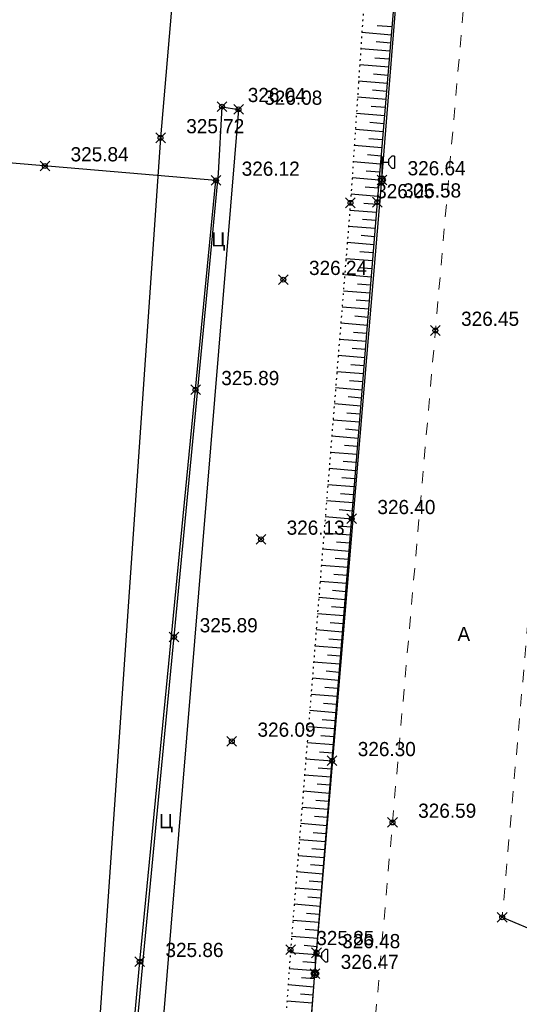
# Model space of a CAD drawing. Header units: metres. Extents: x 703769 to 722343, y 4313031 to 4317457.
# Tile 221 of 256: x 708181 to 708211, y 4314792 to 4314853. Entities that reach past the tile are written whole.
import ezdxf

# ---------------------------------------------------------------- set-up
doc = ezdxf.new("R2010")
doc.units = ezdxf.units.M
doc.header["$LTSCALE"] = 0.5
doc.header["$PDMODE"] = 35
doc.header["$PDSIZE"] = 0.3
for name, pattern in [('Auto_Street_NotBorder_Line_m1', [3, 1.5, -1.5]), ('ДОРОГИ_СТРОЯЩ', [9, 8, -1]), ('Контура низ откосов  Штриховая 0.1-0.5 - - - - - - -', [0.6, 0.1, -0.5])]:
    doc.linetypes.add(name, pattern=pattern)
for name, color, linetype in [('(004) Точки рельефа', 7, 'Continuous'), ('(016) Кабель', 1, 'Continuous'), ('(019) Связь', 3, 'ИК_КАБ_СВЯЗИ'), ('(022) Возд. Линии', 7, 'Continuous'), ('(025) Дорога', 7, 'Continuous'), ('(035) Откосы', 7, 'Continuous'), ('(040) Ограда', 7, 'Continuous')]:
    doc.layers.add(name, color=color, linetype=linetype)
doc.layers.add('AUTO#_ROADS_EXIST_L', color=7, linetype='Continuous', lineweight=15, true_color=0x000000)
doc.styles.add('BM-431', font='txt')
doc.styles.add('D-431', font='txt')
doc.styles.add('S', font='txtwr', dxfattribs={"oblique": 15})
doc.styles.get("Standard").update_dxf_attribs({"font": 'times.ttf'})
doc.linetypes.add('ИК_КАБ_СВЯЗИ', pattern='A,4,["o",Standard,S=0.5,R=0,X=0,Y=-0.125],4,-2', length=10)
doc.linetypes.add('ИК_Э_КАБ_НН', pattern='A,8,-2,["<",Standard,S=1,R=0,X=0,Y=-0.5],8,[">",Standard,S=1,R=0,X=-0.5,Y=-0.5],-2', length=20)
doc.linetypes.add('ОГРАДА_М_1М', pattern='A,2.5,["о",Standard,S=1,R=0,X=0,Y=-0.35],0.5,["0",Standard,S=0.5,R=0,X=-0.3,Y=-0.25],2.5', length=5.5)

# ---------------------------------------------------------------- blocks, each defined once
blk = doc.blocks.new('U1111')
for p, q in [((0.1, 0.45), (0.1, 2.95)), ((1.28934, 2.95), (0.85, 2.51066)), ((0.85, 2.51066), (0.85, 1.88934)), ((1.6, 2.95), (1.28934, 2.95)), ((1.6, 2.95), (1.6, 1.45)), ((0.1, 2.2), (0.85, 2.2)), ((0.85, 1.88934), (1.28934, 1.45)), ((1.28934, 1.45), (1.6, 1.45)), ((0, 0.05), (0.1, 0.05)), ((0, -0.05), (0, 0.05)), ((0.1, 0.05), (0.1, -0.05)), ((0.1, -0.05), (0, -0.05))]:
    blk.add_line(p, q)
blk.add_lwpolyline([(0.55, 0), (0.3, 0.433013), (-0.2, 0.433013), (-0.45, 0), (-0.2, -0.433013), (0.3, -0.433013)], close=True)
at = {"color": 4, "style": 'S', "oblique": 15}
blk.add_attdef('Z', (1.142936, -1.391276), '', height=2, dxfattribs=at)

msp = doc.modelspace()

# ---------------------------------------------------------------- linework, layer by layer
at = {"layer": '(016) Кабель', "linetype": 'ИК_Э_КАБ_НН', "elevation": 325.652, "flags": 128}
msp.add_lwpolyline([(708148.162, 4314184.928), (708151.497, 4314225.638), (708155.946, 4314277.346), (708160.092, 4314325.308), (708165.82, 4314399.254), (708169.045, 4314439.184), (708172.399, 4314480.837), (708175.762, 4314521.367), (708178.982, 4314558.811), (708182.201, 4314596.426), (708185.813, 4314637.091), (708189.128, 4314677.545), (708192.281, 4314716.43), (708195.859, 4314758.023), (708198.741, 4314794.021), (708202.87, 4314842.96), (708206.45, 4314887.572), (708209.623, 4314925.94), (708213.998, 4314964.466), (708217.888, 4315003.776), (708222.285, 4315053.198), (708227.646, 4315118.21), (708230.7, 4315153.26), (708233.599, 4315183.887), (708236.608, 4315219.867), (708239.917, 4315258.483), (708242.964, 4315292.096), (708245.88, 4315324.716), (708249.037, 4315363.449), (708251.639, 4315395.315), (708254.553, 4315428.663), (708258.525, 4315473.098), (708262.105, 4315516.97), (708265.007, 4315550.248), (708267.691, 4315583.251), (708270.438, 4315616.597), (708274.286, 4315657.842), (708277.622, 4315697.97), (708280.245, 4315726.073), (708282.134, 4315747.294), (708285.192, 4315782.765), (708287.519, 4315812.482), (708289.716, 4315837.095), (708292.577, 4315870.499), (708295.609, 4315906.644), (708298.169, 4315937.003), (708301.105, 4315969.327), (708303.908, 4316001.447), (708306.247, 4316027.782), (708309.271, 4316062.456), (708312.329, 4316097.927), (708314.656, 4316127.644), (708316.853, 4316152.257), (708319.714, 4316185.661), (708322.746, 4316221.806), (708325.306, 4316252.165), (708328.242, 4316284.489), (708331.045, 4316316.609), (708331.607, 4316322.941)], dxfattribs=at)
at = {"layer": '(019) Связь', "elevation": 324.516, "flags": 128}
msp.add_lwpolyline([(708317.145, 4316324.221), (708301.016, 4316142.912), (708256.741, 4315645.198), (708241.57, 4315465.518), (708189.214, 4314845.558), (708166.334, 4314514.295), (708160.318, 4314448.76), (708146.619, 4314291.453), (708137.034, 4314165.721), (708137.034, 4314165.721), (708137.034, 4314165.721), (708136.895, 4314100.448), (708136.888, 4314097.122)], dxfattribs=at)
at = {"layer": '(025) Дорога', "elevation": 325.745, "flags": 128}
msp.add_lwpolyline([(708193.008, 4314847.478), (708194.025, 4314847.311), (708178.741, 4314663.003), (708176.27, 4314663.341), (708178.346, 4314685.769), (708181.068, 4314716.83), (708184.673, 4314756.981), (708188.173, 4314795.283), (708192.787, 4314843.357), (708193.008, 4314847.478)], dxfattribs=at)
at = {"layer": '(025) Дорога', "linetype": 'ДОРОГИ_СТРОЯЩ', "elevation": 325.296, "flags": 128}
msp.add_lwpolyline([(708210.291, 4314797.492), (708214.658, 4314795.648), (708216.096, 4314795.244), (708249.48, 4314793.133), (708251.042, 4314795.729), (708251.616, 4314802.981), (708257.636, 4314802.411)], dxfattribs=at)
at = {"layer": '(035) Откосы'}
for p, q in [((708201.635, 4314852.069, 325.699), (708203.46, 4314851.916, 325.699)), ((708202.585, 4314852.49, 325.699), (708203.502, 4314852.413, 325.699)), ((708202.51, 4314851.495, 325.699), (708203.418, 4314851.418, 325.699)), ((708201.568, 4314851.073, 325.699), (708203.376, 4314850.921, 325.699)), ((708202.435, 4314850.499, 325.699), (708203.334, 4314850.424, 325.699)), ((708201.502, 4314850.077, 325.699), (708203.292, 4314849.926, 325.699)), ((708202.359, 4314849.504, 325.699), (708203.251, 4314849.429, 325.699)), ((708201.435, 4314849.081, 325.699), (708203.209, 4314848.931, 325.699)), ((708202.284, 4314848.508, 325.699), (708203.167, 4314848.434, 325.699)), ((708201.368, 4314848.084, 325.699), (708203.125, 4314847.937, 325.699)), ((708201.301, 4314847.088, 325.699), (708203.041, 4314846.942, 325.699)), ((708202.209, 4314847.513, 325.699), (708203.083, 4314847.439, 325.699)), ((708202.134, 4314846.517, 325.699), (708202.999, 4314846.444, 325.699)), ((708201.235, 4314846.092, 325.699), (708202.958, 4314845.947, 325.699)), ((708202.058, 4314845.522, 325.699), (708202.916, 4314845.45, 325.699)), ((708201.168, 4314845.096, 325.699), (708202.874, 4314844.952, 325.699)), ((708201.101, 4314844.1, 325.699), (708202.79, 4314843.957, 325.699)), ((708201.983, 4314844.526, 325.699), (708202.832, 4314844.455, 325.699)), ((708201.908, 4314843.531, 325.699), (708202.748, 4314843.46, 325.699)), ((708201.034, 4314843.103, 325.699), (708202.706, 4314842.963, 325.699)), ((708201.833, 4314842.535, 325.699), (708202.665, 4314842.465, 325.699)), ((708200.967, 4314842.107, 325.699), (708202.623, 4314841.968, 325.699)), ((708200.895, 4314841.106, 325.699), (708202.541, 4314840.973, 325.699)), ((708201.757, 4314841.537, 325.699), (708202.581, 4314841.47, 325.699)), ((708201.678, 4314840.542, 325.699), (708202.5, 4314840.475, 325.699)), ((708200.815, 4314840.111, 325.699), (708202.46, 4314839.978, 325.699)), ((708201.597, 4314839.547, 325.699), (708202.42, 4314839.48, 325.699)), ((708200.735, 4314839.116, 325.699), (708202.379, 4314838.983, 325.699)), ((708201.517, 4314838.552, 325.699), (708202.339, 4314838.485, 325.699)), ((708200.655, 4314838.121, 325.699), (708202.299, 4314837.988, 325.699)), ((708201.437, 4314837.557, 325.699), (708202.258, 4314837.49, 325.699)), ((708200.575, 4314837.126, 325.699), (708202.218, 4314836.993, 325.699)), ((708200.495, 4314836.131, 325.699), (708202.137, 4314835.998, 325.699)), ((708201.356, 4314836.562, 325.699), (708202.177, 4314836.495, 325.699)), ((708201.276, 4314835.567, 325.699), (708202.097, 4314835.5, 325.699)), ((708200.416, 4314835.136, 325.699), (708202.056, 4314835.003, 325.699)), ((708201.196, 4314834.572, 325.699), (708202.016, 4314834.505, 325.699)), ((708200.336, 4314834.141, 325.699), (708201.976, 4314834.008, 325.699)), ((708200.256, 4314833.145, 325.699), (708201.895, 4314833.012, 325.699)), ((708201.116, 4314833.577, 325.699), (708201.935, 4314833.51, 325.699)), ((708201.035, 4314832.581, 325.699), (708201.855, 4314832.515, 325.699)), ((708200.176, 4314832.15, 325.699), (708201.814, 4314832.017, 325.699)), ((708200.955, 4314831.586, 325.699), (708201.774, 4314831.52, 325.699)), ((708200.096, 4314831.155, 325.699), (708201.733, 4314831.022, 325.699)), ((708200.016, 4314830.16, 325.699), (708201.653, 4314830.027, 325.699)), ((708200.875, 4314830.591, 325.699), (708201.693, 4314830.525, 325.699)), ((708200.794, 4314829.596, 325.699), (708201.612, 4314829.53, 325.699)), ((708199.937, 4314829.165, 325.699), (708201.572, 4314829.032, 325.699)), ((708200.714, 4314828.601, 325.699), (708201.532, 4314828.535, 325.699)), ((708199.857, 4314828.17, 325.699), (708201.491, 4314828.037, 325.699)), ((708199.777, 4314827.175, 325.699), (708201.411, 4314827.042, 325.699)), ((708200.634, 4314827.606, 325.699), (708201.451, 4314827.54, 325.699)), ((708200.554, 4314826.611, 325.699), (708201.37, 4314826.545, 325.699)), ((708199.697, 4314826.18, 325.699), (708201.33, 4314826.047, 325.699)), ((708200.473, 4314825.616, 325.699), (708201.289, 4314825.55, 325.699)), ((708199.617, 4314825.185, 325.699), (708201.249, 4314825.052, 325.699)), ((708200.393, 4314824.621, 325.699), (708201.209, 4314824.555, 325.699)), ((708199.537, 4314824.189, 325.699), (708201.168, 4314824.057, 325.699)), ((708200.313, 4314823.626, 325.699), (708201.128, 4314823.56, 325.699)), ((708199.458, 4314823.194, 325.699), (708201.088, 4314823.062, 325.699)), ((708199.378, 4314822.199, 325.699), (708201.007, 4314822.067, 325.699)), ((708200.232, 4314822.631, 325.699), (708201.047, 4314822.565, 325.699)), ((708200.152, 4314821.636, 325.699), (708200.966, 4314821.569, 325.699)), ((708199.298, 4314821.204, 325.699), (708200.926, 4314821.072, 325.699)), ((708200.072, 4314820.64, 325.699), (708200.886, 4314820.574, 325.699)), ((708199.218, 4314820.209, 325.699), (708200.845, 4314820.077, 325.699)), ((708199.138, 4314819.214, 325.699), (708200.765, 4314819.082, 325.699)), ((708199.992, 4314819.645, 325.699), (708200.805, 4314819.579, 325.699)), ((708199.911, 4314818.65, 325.699), (708200.724, 4314818.584, 325.699)), ((708199.058, 4314818.219, 325.699), (708200.684, 4314818.087, 325.699)), ((708199.831, 4314817.655, 325.699), (708200.644, 4314817.589, 325.699)), ((708198.979, 4314817.224, 325.699), (708200.603, 4314817.092, 325.699)), ((708198.899, 4314816.228, 325.699), (708200.522, 4314816.097, 325.699)), ((708199.751, 4314816.66, 325.699), (708200.563, 4314816.594, 325.699)), ((708199.67, 4314815.665, 325.699), (708200.482, 4314815.599, 325.699)), ((708198.819, 4314815.233, 325.699), (708200.442, 4314815.102, 325.699)), ((708199.59, 4314814.67, 325.699), (708200.401, 4314814.604, 325.699)), ((708198.739, 4314814.238, 325.699), (708200.361, 4314814.107, 325.699)), ((708199.51, 4314813.675, 325.699), (708200.321, 4314813.609, 325.699)), ((708198.659, 4314813.243, 325.699), (708200.28, 4314813.112, 325.699)), ((708199.43, 4314812.68, 325.699), (708200.24, 4314812.614, 325.699)), ((708198.579, 4314812.248, 325.699), (708200.2, 4314812.117, 325.699)), ((708198.5, 4314811.253, 325.699), (708200.119, 4314811.122, 325.699)), ((708199.349, 4314811.685, 325.699), (708200.159, 4314811.619, 325.699)), ((708199.269, 4314810.69, 325.699), (708200.078, 4314810.624, 325.699)), ((708198.42, 4314810.258, 325.699), (708200.038, 4314810.126, 325.699)), ((708199.189, 4314809.695, 325.699), (708199.998, 4314809.629, 325.699)), ((708198.34, 4314809.263, 325.699), (708199.957, 4314809.131, 325.699)), ((708198.26, 4314808.268, 325.699), (708199.877, 4314808.136, 325.699)), ((708199.108, 4314808.699, 325.699), (708199.917, 4314808.634, 325.699)), ((708199.028, 4314807.704, 325.699), (708199.836, 4314807.639, 325.699)), ((708198.18, 4314807.272, 325.699), (708199.796, 4314807.141, 325.699)), ((708198.948, 4314806.709, 325.699), (708199.755, 4314806.644, 325.699)), ((708198.1, 4314806.277, 325.699), (708199.715, 4314806.146, 325.699)), ((708198.021, 4314805.282, 325.699), (708199.634, 4314805.151, 325.699)), ((708198.868, 4314805.714, 325.699), (708199.675, 4314805.649, 325.699)), ((708198.787, 4314804.719, 325.699), (708199.594, 4314804.654, 325.699)), ((708197.941, 4314804.287, 325.699), (708199.554, 4314804.156, 325.699)), ((708198.707, 4314803.724, 325.699), (708199.513, 4314803.659, 325.699)), ((708197.861, 4314803.292, 325.699), (708199.473, 4314803.161, 325.699)), ((708198.627, 4314802.729, 325.699), (708199.433, 4314802.664, 325.699)), ((708197.781, 4314802.297, 325.699), (708199.392, 4314802.166, 325.699)), ((708198.546, 4314801.734, 325.699), (708199.352, 4314801.669, 325.699)), ((708197.701, 4314801.302, 325.699), (708199.311, 4314801.171, 325.699)), ((708197.621, 4314800.307, 325.699), (708199.231, 4314800.176, 325.699)), ((708198.466, 4314800.739, 325.699), (708199.271, 4314800.674, 325.699)), ((708198.386, 4314799.744, 325.699), (708199.19, 4314799.679, 325.699)), ((708197.542, 4314799.311, 325.699), (708199.15, 4314799.181, 325.699)), ((708198.306, 4314798.749, 325.699), (708199.11, 4314798.683, 325.699)), ((708197.462, 4314798.316, 325.699), (708199.069, 4314798.186, 325.699)), ((708197.382, 4314797.321, 325.699), (708198.989, 4314797.191, 325.699)), ((708198.225, 4314797.754, 325.699), (708199.029, 4314797.688, 325.699)), ((708198.145, 4314796.759, 325.699), (708198.948, 4314796.693, 325.699)), ((708197.302, 4314796.326, 325.699), (708198.908, 4314796.196, 325.699)), ((708198.065, 4314795.763, 325.699), (708198.867, 4314795.698, 325.699)), ((708197.224, 4314795.328, 325.699), (708198.827, 4314795.201, 325.699)), ((708197.154, 4314794.332, 325.699), (708198.748, 4314794.206, 325.699)), ((708197.988, 4314794.767, 325.699), (708198.788, 4314794.703, 325.699)), ((708197.914, 4314793.771, 325.699), (708198.709, 4314793.708, 325.699)), ((708197.085, 4314793.336, 325.699), (708198.669, 4314793.21, 325.699)), ((708197.84, 4314792.775, 325.699), (708198.63, 4314792.713, 325.699)), ((708197.015, 4314792.34, 325.699), (708198.59, 4314792.215, 325.699))]:
    msp.add_line(p, q, dxfattribs=at)
at = {"layer": '(035) Откосы', "linetype": 'Контура низ откосов  Штриховая 0.1-0.5 - - - - - - -', "elevation": 325.699}
msp.add_lwpolyline([(708210.106, 4314942.312), (708208.004, 4314942.312), (708207.68, 4314934.153), (708207.233, 4314931.882), (708206.309, 4314926.049), (708203.001, 4314914.644), (708198.769, 4314913.675), (708197.173, 4314899.98), (708201.194, 4314894.603), (708204.158, 4314890.893), (708203.912, 4314886.034), (708200.93, 4314841.548), (708197.235, 4314795.49), (708194.527, 4314756.735), (708190.461, 4314716.46), (708187.578, 4314678.893), (708186.01, 4314664.266), (708184.019, 4314663.252), (708182.137, 4314663.252), (708182.207, 4314662.056)], dxfattribs=at)
at = {"layer": '(040) Ограда', "linetype": 'ОГРАДА_М_1М', "elevation": 325.652, "flags": 128}
msp.add_lwpolyline([(708163.026, 4314665.115), (708176.1, 4314663.647), (708178.156, 4314685.744), (708180.842, 4314716.374), (708184.445, 4314756.616), (708187.931, 4314794.755), (708192.634, 4314842.932), (708177.884, 4314844.176)], dxfattribs=at)
at = {"elevation": 325.699, "flags": 128}
msp.add_lwpolyline([(708182.207, 4314662.056), (708184.171, 4314662.055), (708185.997, 4314663.018), (708187.165, 4314664.042), (708188.976, 4314678.808), (708192.179, 4314715.684), (708195.771, 4314756.666), (708198.835, 4314795.299), (708202.591, 4314841.592), (708206.341, 4314886.148), (708205.687, 4314891.347), (708201.866, 4314895.153), (708197.948, 4314900.318), (708199.35, 4314912.989), (708203.77, 4314913.622), (708207.35, 4314926.066), (708208.759, 4314931.443), (708209.84, 4314933.463), (708210.106, 4314942.312)], dxfattribs=at)
at = {"color": 0, "linetype": 'ByBlock', "lineweight": -2, "transparency": 16777216}
for p in [(708193.008, 4314847.478, 326.04), (708194.025, 4314847.311, 326.08), (708189.214, 4314845.558, 325.724), (708182.077, 4314843.823, 325.842), (708192.634, 4314842.932, 326.123), (708202.87, 4314842.96, 326.641), (708200.93, 4314841.548, 326.051), (708202.591, 4314841.592, 326.578), (708196.788, 4314836.813, 326.239), (708206.171, 4314833.678, 326.446), (708191.374, 4314830.023, 325.892), (708201.007, 4314822.067, 326.399), (708195.407, 4314820.796, 326.128), (708190.044, 4314814.779, 325.887), (708193.609, 4314808.339, 326.088), (708199.796, 4314807.141, 326.299), (708203.523, 4314803.339, 326.588), (708210.291, 4314797.492, 326.533), (708197.235, 4314795.49, 325.848), (708198.835, 4314795.299, 326.482), (708187.931, 4314794.755, 325.862), (708198.741, 4314794.021, 326.469)]:
    msp.add_point(p, dxfattribs=at)
at = {"layer": 'AUTO#_ROADS_EXIST_L', "linetype": 'Auto_Street_NotBorder_Line_m1', "lineweight": 15, "elevation": -0.295, "flags": 128}
for points in [[(708187.447, 4314952.222), (708207.105, 4314950.596), (708209.087, 4314949.815), (708210.744, 4314948.3), (708215.867, 4314943.205), (708213.056, 4314913.083), (708210.358, 4314887.237), (708207.923, 4314853.759), (708200.32, 4314766.621), (708193.9, 4314693.542), (708191.283, 4314663.735), (708188, 4314661.461), (708183.971, 4314658.997), (708180.815, 4314658.438), (708162.607, 4314660.007)], [(708254.228, 4314817.964), (708212.405, 4314821.719), (708210.291, 4314797.492)]]:
    msp.add_lwpolyline(points, dxfattribs=at)

# ---------------------------------------------------------------- block references
at = {"layer": '(022) Возд. Линии', "xscale": 0.5, "yscale": 0.5, "zscale": 0.5}
for p in [(708202.845, 4314842.96, 325.652), (708198.716, 4314794.021, 325.652)]:
    msp.add_blockref('U1111', p, dxfattribs=at)

# ---------------------------------------------------------------- texts
at = {"layer": '(004) Точки рельефа', "style": 'D-431'}
for s, p in [('326.04', (708194.594, 4314847.763, 326.04)), ('326.08', (708195.611, 4314847.596, 326.08)), ('325.72', (708190.8, 4314845.839, 325.724)), ('325.84', (708183.664, 4314844.106, 325.842)), ('326.12', (708194.22, 4314843.217, 326.123)), ('326.64', (708204.456, 4314843.245, 326.641)), ('326.05', (708202.516, 4314841.833, 326.051)), ('326.58', (708204.177, 4314841.877, 326.578)), ('326.24', (708198.374, 4314837.098, 326.239)), ('326.45', (708207.757, 4314833.963, 326.446)), ('325.89', (708192.96, 4314830.307, 325.892)), ('326.40', (708202.593, 4314822.352, 326.399)), ('326.13', (708196.993, 4314821.082, 326.128)), ('325.89', (708191.63, 4314815.063, 325.887)), ('326.09', (708195.195, 4314808.625, 326.088)), ('326.30', (708201.382, 4314807.427, 326.299)), ('326.59', (708205.11, 4314803.625, 326.588)), ('325.85', (708198.821, 4314795.773, 325.848)), ('326.48', (708200.421, 4314795.584, 326.482)), ('325.86', (708189.517, 4314795.04, 325.862)), ('326.47', (708200.327, 4314794.306, 326.469))]:
    msp.add_text(s, height=0.875, dxfattribs=at).set_placement(p)
at = {"layer": '(025) Дорога', "linetype": 'ДОРОГИ_СТРОЯЩ', "style": 'BM-431'}
for s, p in [('Ц', (708192.355, 4314838.859, 325.745)), ('A', (708207.534, 4314814.521, -0.295)), ('Ц', (708189.119, 4314802.976, -0.295))]:
    msp.add_text(s, height=0.875, dxfattribs=at).set_placement(p)

doc.saveas('drawing.dxf')
